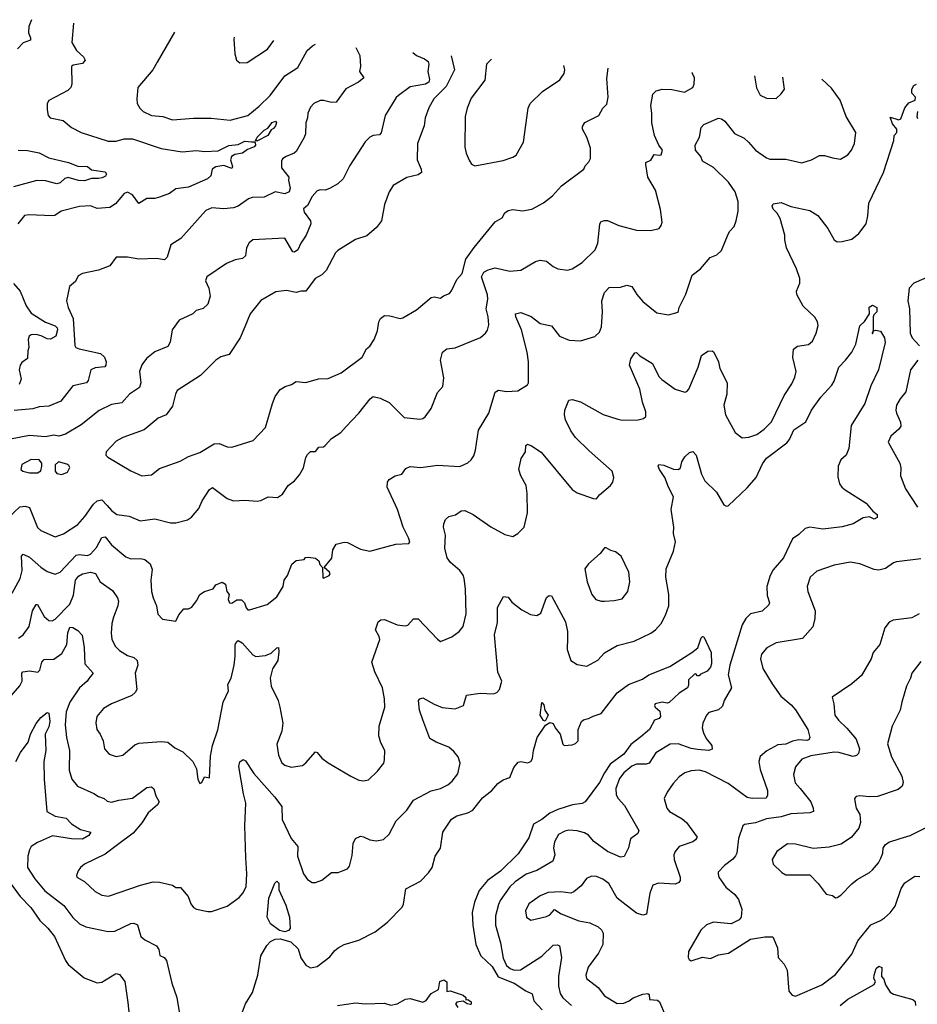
# Model space of a CAD drawing. Extents: x 1245432 to 1420865, y 606325 to 671314.
# Tile 192 of 256: x 1342193 to 1347784, y 658503 to 664637. Entities that reach past the tile are written whole.
import ezdxf

# ---------------------------------------------------------------- set-up
doc = ezdxf.new("R2010")
doc.units = 0

msp = doc.modelspace()

# ---------------------------------------------------------------- linework, layer by layer
at = {"layer": '0CON20XD'}
for points in [[(1342265.9, 664637.1), (1342250, 664595), (1342248.2, 664555), (1342260.8, 664525), (1342259.7, 664510.3), (1342215, 664493.5), (1342180.6, 664455)], [(1342528.5, 664614.5), (1342517.5, 664495), (1342546.4, 664445), (1342590, 664405), (1342601.2, 664385), (1342583.8, 664365), (1342526.1, 664353.9), (1342516.7, 664345), (1342518, 664235), (1342511.2, 664215), (1342492.5, 664195), (1342375, 664133.8), (1342364.2, 664115), (1342363.8, 664075), (1342371.2, 664041.2), (1342383.3, 664025), (1342465, 664009.2), (1342515, 663965.8), (1342576.2, 663935), (1342745, 663880), (1342795, 663880.9), (1342845, 663894.6), (1342895, 663895.7), (1343075, 663834), (1343204.6, 663814.6), (1343295, 663821.2), (1343345, 663816), (1343429, 663821), (1343495, 663853.5), (1343555, 663859.4), (1343595, 663881.3), (1343636.3, 663876.4), (1343656, 663876), (1343660, 663870), (1343661.4, 663855), (1343654.5, 663845), (1343612.4, 663827.6), (1343581.1, 663805), (1343533.1, 663796.9), (1343511.9, 663785), (1343505.7, 663765), (1343518.3, 663721.7), (1343515, 663710), (1343465, 663728.9), (1343415, 663720), (1343392.9, 663705), (1343384, 663665), (1343363.3, 663645), (1343245, 663592.8), (1343166.7, 663583.3), (1343125.7, 663555), (1343065, 663530.9), (1343035, 663523.6), (1342985, 663523.5), (1342935, 663492.9), (1342896.9, 663545), (1342865, 663562.5), (1342845, 663554.5), (1342790.5, 663489.5), (1342755, 663466.2), (1342675, 663460), (1342635, 663476.9), (1342565, 663473.3), (1342452.5, 663445), (1342412, 663418), (1342395.8, 663414.2), (1342251.1, 663421.1), (1342222.4, 663417.6), (1342181.2, 663365)], [(1343157.3, 664560.4), (1343048.5, 664371.5), (1343022, 664325), (1342928.6, 664215), (1342922.5, 664145), (1342925.9, 664115.9), (1342942, 664085), (1342962, 664065), (1343015, 664040.6), (1343085, 664033.3), (1343145, 664013.5), (1343275, 664023.3), (1343385, 664023.8), (1343505, 664011.9), (1343615, 664040), (1343685, 664099.2), (1343752.5, 664165), (1343845, 664286.7), (1343925, 664339.2), (1343983.3, 664445), (1344016.4, 664473.6), (1344036.1, 664484.7)], [(1343528.1, 664528.5), (1343526.9, 664515), (1343534.1, 664424.1), (1343543.8, 664385), (1343565, 664368.8), (1343610.3, 664369.7), (1343736.3, 664453.7), (1343775.6, 664507.1)], [(1344642.4, 664432.5), (1344664.7, 664414.7), (1344715, 664393.1), (1344736.6, 664376.6), (1344740.6, 664360.6), (1344736.2, 664315), (1344745.9, 664264.1), (1344741.2, 664248.8), (1344720, 664235), (1344625, 664217.9), (1344552, 664165), (1344537.6, 664152.4), (1344470.2, 664039.8), (1344445, 663932.5), (1344435, 663920), (1344395, 663915.8), (1344375, 663905.8), (1344345, 663876), (1344250.3, 663729.7), (1344207.5, 663645), (1344175.4, 663614.6), (1344123.6, 663586.4), (1344095, 663575.7), (1344065, 663576.9), (1344045, 663570.6), (1344014.7, 663535.3), (1343985, 663480), (1343961.7, 663458.3), (1343965, 663438.8), (1344004.4, 663385), (1344005.6, 663365.6), (1343976.9, 663295), (1343943.6, 663245), (1343925, 663202.9), (1343905, 663188.6), (1343895, 663191.4), (1343845, 663276), (1343645, 663265.7), (1343622.2, 663247.8), (1343606, 663215), (1343600, 663165), (1343581.2, 663148.8), (1343535, 663140.8), (1343482.3, 663117.7), (1343358.8, 663035), (1343350.7, 663010.7), (1343371.2, 662965), (1343380, 662915), (1343364.2, 662865), (1343335, 662838.6), (1343292.5, 662825), (1343272.5, 662805), (1343187.5, 662765), (1343143.8, 662705), (1343131.2, 662628.8), (1343115, 662601.2), (1343035, 662567.5), (1342983.2, 662526.8), (1342955, 662486.7), (1342938.6, 662445), (1342947.8, 662375), (1342938.6, 662345), (1342878.1, 662305), (1342828.9, 662251.1), (1342765, 662240), (1342687.9, 662202.1), (1342577, 662113), (1342479.2, 662055), (1342436.7, 662043.3), (1342405, 662047.7), (1342355, 662038.2), (1342255, 662046.2), (1342135.4, 662024.6)], [(1344286.7, 664463.1), (1344312.5, 664415), (1344316.1, 664346.1), (1344308.6, 664315), (1344336.2, 664275), (1344303, 664247), (1344223.6, 664206.4), (1344165, 664124.3), (1344135, 664121.5), (1344085, 664134.6), (1344065, 664133.6), (1344025, 664115.6), (1344005, 664092.5), (1343986.9, 664055), (1343985.5, 664025), (1343975.5, 663995), (1343973.1, 663925), (1343965, 663904), (1343915, 663816.7), (1343902.5, 663805), (1343852.5, 663785), (1343830, 663770), (1343823.9, 663756.1), (1343823.8, 663715), (1343870, 663655), (1343867.5, 663635), (1343877.3, 663587.3), (1343872.5, 663565), (1343845, 663551.2), (1343785, 663564), (1343715, 663531.8), (1343641.1, 663528.9), (1343618.9, 663521.1), (1343555, 663475.6), (1343525, 663465.5), (1343465, 663457.9), (1343390, 663465), (1343352.4, 663447.6), (1343197, 663273), (1343135.4, 663234.6), (1343111.7, 663158.3), (1343095, 663140), (1343045, 663150), (1342935, 663146), (1342865, 663157.5), (1342795, 663157.5), (1342755, 663104), (1342685, 663075.8), (1342585, 663056), (1342558.3, 663041.7), (1342541.2, 663005), (1342504.5, 662975.5), (1342484.4, 662885), (1342494.6, 662845), (1342526.6, 662775), (1342536.9, 662606.9), (1342543.3, 662595), (1342564.1, 662585.9), (1342697.5, 662557.5), (1342722, 662535), (1342731.4, 662505), (1342730.8, 662485), (1342723.3, 662475), (1342662.6, 662467.4), (1342635.8, 662455), (1342620.5, 662389.5), (1342608.8, 662375), (1342525, 662355.8), (1342449.5, 662260.5), (1342375, 662229.5), (1342315, 662224.4), (1342275, 662212.7), (1342158.1, 662201.9)], [(1344880.5, 664412), (1344900.9, 664325), (1344848.8, 664221.2), (1344773.6, 664145), (1344741.9, 664088.1), (1344718.8, 664025), (1344711.8, 663975), (1344670.6, 663865), (1344669.6, 663765), (1344694.4, 663705), (1344695.6, 663685), (1344675, 663670.5), (1344605, 663654.4), (1344519.4, 663605), (1344494.4, 663565), (1344464.4, 663485), (1344446.6, 663383.4), (1344415, 663342), (1344355, 663290), (1344285, 663267.1), (1344175, 663200), (1344161.2, 663185), (1344102.9, 663075), (1344075, 663048.1), (1344034.4, 663025), (1343975, 662945.8), (1343945, 662946), (1343915, 662937.1), (1343855, 662949.1), (1343788.3, 662941.7), (1343695, 662888.6), (1343628.6, 662805), (1343595.8, 662724.2), (1343565.6, 662655), (1343497.9, 662552.1), (1343445, 662535.8), (1343415, 662516), (1343320.3, 662419.7), (1343175, 662326), (1343164.3, 662305), (1343145, 662228.8), (1343105, 662176.2), (1343055.6, 662154.4), (1342968, 662082), (1342835.7, 662034.3), (1342795, 662012), (1342731.2, 661945), (1342730, 661925), (1342741.7, 661911.7), (1342885, 661826), (1342955, 661796), (1343015, 661802.5), (1343065, 661841.2), (1343193.8, 661886.2), (1343245, 661916.2), (1343315, 661940), (1343405, 661993.8), (1343435, 661997.5), (1343485, 661976.2), (1343515, 661973.8), (1343646.7, 662015), (1343725, 662096.7), (1343766.9, 662245), (1343785, 662288.8), (1343815, 662332.5), (1343847.4, 662352.6), (1343886.7, 662363.3), (1343915, 662382.5), (1343975, 662377.5), (1344055, 662400), (1344115, 662401.4), (1344195, 662436), (1344325.3, 662534.7), (1344353.7, 662586.3), (1344375, 662604), (1344400, 662645), (1344420.7, 662699.3), (1344429.4, 662755), (1344440, 662775), (1344465, 662794.2), (1344498.3, 662791.7), (1344563.9, 662776.1), (1344580.5, 662779.5), (1344665, 662830), (1344755, 662906), (1344775, 662910), (1344815, 662901.2), (1344833.3, 662916.7), (1344869.6, 662930.4), (1344885, 662951.2), (1344915, 663018), (1344948.6, 663055), (1344972.4, 663145), (1345023.2, 663216.8), (1345155, 663378.5), (1345197.3, 663402.7), (1345215, 663434), (1345235, 663448.6), (1345265, 663455.6), (1345325, 663445.5), (1345383.3, 663456.7), (1345455, 663497.1), (1345511.2, 663538.8), (1345567, 663603), (1345706.2, 663705), (1345715, 663726.7), (1345738.6, 663751.4), (1345748.6, 663771.4), (1345747.6, 663837.6), (1345725.7, 663905), (1345698, 663955), (1345697.7, 663972.3), (1345713.4, 663996.6), (1345800.2, 664039.8), (1345824.2, 664085), (1345849.8, 664110.2), (1345858.9, 664155), (1345849.3, 664270.7), (1345858.3, 664335.3)], [(1345131.6, 664390.4), (1345100.3, 664359.7), (1345089.4, 664260.6), (1345005, 664148.8), (1344980, 664085), (1344968.6, 664035), (1344966.4, 663843.6), (1344973.8, 663805), (1344991.7, 663761.7), (1345007, 663737), (1345027, 663727), (1345205, 663759.2), (1345265, 663780), (1345285, 663793.8), (1345330, 663875), (1345360.9, 664085), (1345372.2, 664115), (1345449.5, 664190.5), (1345558.3, 664261.7), (1345585, 664302.5), (1345588.6, 664325), (1345583.2, 664351.5)], [(1342087.8, 661502.2), (1342195, 661601.5), (1342227, 661607), (1342255, 661598.1), (1342305, 661472.5), (1342325, 661455.7), (1342415, 661415.7), (1342466.9, 661433.1), (1342555, 661491.4), (1342598.7, 661541.3), (1342652.2, 661617.8), (1342675, 661638.9), (1342705, 661645.4), (1342738.8, 661611.2), (1342765, 661578.9), (1342798.8, 661555), (1342875, 661544.4), (1342944.3, 661515.7), (1343035, 661528.1), (1343133.4, 661503.4), (1343165, 661502.9), (1343238.8, 661521.2), (1343262.7, 661537.3), (1343308.9, 661591.1), (1343330.7, 661639.3), (1343375, 661710), (1343393.3, 661723.3), (1343485, 661654.2), (1343525, 661640), (1343595, 661644), (1343671.7, 661638.3), (1343695, 661642), (1343740, 661665), (1343798.8, 661661.2), (1343829.7, 661680.3), (1343865.8, 661734.2), (1343905, 661763.3), (1343935, 661801.2), (1343961.2, 661845), (1343975, 661910), (1343985, 661927.5), (1344005, 661947.5), (1344035, 661947.5), (1344056.4, 661973.6), (1344085, 661976.7), (1344095, 661983.3), (1344135, 662027.5), (1344192.5, 662065), (1344227.3, 662102.7), (1344305.7, 662185), (1344375.8, 662275), (1344395, 662290), (1344438.8, 662278.8), (1344495, 662251.2), (1344588.3, 662158.3), (1344685, 662149.2), (1344705, 662152.9), (1344717.6, 662162.4), (1344755.6, 662214.4), (1344795.6, 662314.4), (1344828.3, 662351.7), (1344834, 662405), (1344813.1, 662515), (1344827.5, 662565), (1344853.6, 662586.4), (1344906.4, 662593.6), (1345062.7, 662657.3), (1345095, 662683.3), (1345107.3, 662702.7), (1345115.8, 662735), (1345111.4, 662785), (1345098.9, 662835), (1345108.2, 662895), (1345106.3, 662923.7), (1345068.9, 663035), (1345084.2, 663065), (1345110.8, 663079.2), (1345155, 663090.6), (1345245, 663070), (1345315, 663075.7), (1345405, 663131.4), (1345435, 663139.2), (1345475, 663132.5), (1345515, 663100), (1345545.8, 663085.8), (1345605, 663076), (1345635, 663084), (1345696.4, 663123.6), (1345777.2, 663202.8), (1345794.4, 663245), (1345805.9, 663364.1), (1345812.9, 663377.1), (1345833.2, 663386.8), (1345855, 663386.9), (1345925.5, 663355.5), (1346035, 663325.8), (1346125, 663324.2), (1346175, 663336.2), (1346188.8, 663355), (1346194, 663375), (1346184.2, 663455), (1346154, 663575), (1346106.1, 663656.1), (1346092.5, 663735), (1346093.6, 663746.4), (1346125, 663762.5), (1346145, 663796.7), (1346175, 663793.3), (1346187.5, 663795), (1346196, 663825), (1346174.5, 663854.5), (1346147.5, 663915), (1346130, 663995), (1346130.8, 664055), (1346123.2, 664103.2), (1346137.4, 664172.6), (1346156.5, 664193.5), (1346195, 664203.3), (1346255, 664202.2), (1346334.2, 664185.8), (1346385, 664214.2), (1346394.4, 664235.6), (1346395.5, 664275), (1346382.2, 664305), (1346379.5, 664308.1)], [(1346768.9, 664287.8), (1346781.7, 664211.7), (1346805, 664167.5), (1346845, 664148.8), (1346905, 664146.7), (1346936.7, 664175), (1346956.7, 664205), (1346952.5, 664232.5), (1346946.2, 664278.6)], [(1342147.1, 661065), (1342196.4, 661155), (1342208.2, 661205), (1342203.9, 661295), (1342215, 661307.1), (1342255, 661289.2), (1342325, 661225.5), (1342365, 661200), (1342415, 661181.9), (1342445.3, 661194.7), (1342545, 661300.4), (1342564.7, 661305.3), (1342615, 661299.6), (1342635, 661306.9), (1342671.5, 661348.5), (1342705, 661411.4), (1342725, 661415.6), (1342765, 661364.5), (1342855, 661290), (1342885, 661278.1), (1342945, 661280), (1342972.5, 661275), (1343005, 661246), (1343018.8, 661211.2), (1343009.2, 661145), (1343014.2, 661075), (1343024, 661035), (1343046.1, 660986.1), (1343054.1, 660934.1), (1343083, 660903), (1343165, 660890), (1343185, 660930), (1343215, 660967.5), (1343245, 660966.7), (1343265, 660976.7), (1343295, 661016.2), (1343314.5, 661055.5), (1343345, 661075.6), (1343398.3, 661091.7), (1343415, 661116.2), (1343455, 661132.5), (1343475, 661120), (1343482.5, 661075), (1343497.5, 661055), (1343492, 661025), (1343500, 661005), (1343515, 661001.2), (1343545, 661023.3), (1343575, 661022), (1343594.2, 661005), (1343603.8, 660973.8), (1343615, 660960.8), (1343625, 660960), (1343735, 660993.1), (1343795, 661042), (1343833.6, 661106.4), (1343840.8, 661145), (1343861.4, 661175), (1343888, 661245), (1343915, 661268.8), (1343965, 661273.3), (1343973.9, 661286.1), (1343990.5, 661289.5), (1344035, 661283.3), (1344055.8, 661265.8), (1344063, 661243), (1344080, 661225), (1344080.7, 661160.7), (1344085, 661157.5), (1344120, 661175), (1344127.5, 661185), (1344122.5, 661195), (1344090, 661225), (1344137.7, 661282.3), (1344143.8, 661335), (1344165, 661370), (1344215, 661381.2), (1344235, 661380), (1344315, 661338.8), (1344375, 661326.7), (1344535, 661368.8), (1344616.4, 661373.6), (1344622.5, 661385), (1344615, 661410), (1344581.2, 661475), (1344546.2, 661586.2), (1344482, 661725), (1344484.2, 661755), (1344495, 661773.3), (1344532.5, 661795), (1344574.1, 661805.9), (1344599.1, 661840.9), (1344625, 661853.3), (1344692.1, 661847.9), (1344795, 661861.9), (1344935, 661854.3), (1344984.4, 661875.6), (1345004.2, 661895), (1345020.7, 661919.3), (1345032.2, 661955), (1345051.2, 662078.8), (1345115, 662186.7), (1345154.2, 662315.8), (1345175, 662328.8), (1345225, 662320), (1345295, 662324), (1345355, 662362.5), (1345362.9, 662375), (1345361.6, 662505), (1345354.1, 662565), (1345318.9, 662705), (1345282.7, 662785), (1345281.2, 662805), (1345315, 662812.5), (1345378, 662788), (1345405, 662768), (1345435, 662744.4), (1345505, 662730), (1345555, 662666.2), (1345615, 662640), (1345685, 662636.2), (1345775, 662663.8), (1345805, 662690), (1345816.7, 662723.3), (1345822.7, 662817.3), (1345819.6, 662885), (1345835, 662937.8), (1345865, 662969.4), (1345935, 662971.2), (1345975, 662982.5), (1346006.7, 662975), (1346036.2, 662925), (1346075, 662881.2), (1346161.7, 662811.7), (1346235, 662798), (1346295, 662814), (1346300.6, 662845), (1346342.6, 662927.4), (1346380.8, 663045), (1346434.3, 663085.7), (1346492.5, 663155), (1346535, 663172.5), (1346565, 663200), (1346605, 663300), (1346615, 663320), (1346642.3, 663347.7), (1346656.2, 663385), (1346668, 663445), (1346667.8, 663505), (1346649.6, 663565), (1346608.2, 663625), (1346515, 663715.5), (1346446, 663755), (1346435.4, 663785.4), (1346402.2, 663825), (1346400, 663855), (1346426.2, 663905), (1346437.5, 663965), (1346455, 663984.4), (1346545, 664022.9), (1346565, 664020), (1346585.6, 664005), (1346645, 663927.5), (1346705, 663898.8), (1346732.7, 663875), (1346775, 663823.3), (1346845, 663775.8), (1346865, 663768.6), (1346965, 663767.8), (1347064.2, 663745.8), (1347125, 663764), (1347175, 663791.9), (1347205, 663790.5), (1347255, 663776.7), (1347305, 663768.9), (1347351.4, 663795), (1347374.3, 663825), (1347392.5, 663865), (1347401.2, 663935), (1347340.8, 664035), (1347302.2, 664135), (1347250.2, 664210.2), (1347189.9, 664265.9)], [(1342185, 660784.5), (1342215, 660804.4), (1342253.1, 660856.9), (1342273.4, 660955), (1342295, 660994), (1342305, 660993.8), (1342345, 660918.1), (1342374, 660895), (1342395, 660891.1), (1342415, 660901.5), (1342505, 660996.2), (1342528.2, 661051.8), (1342541.8, 661145), (1342559.6, 661170.4), (1342585, 661185.2), (1342635, 661195.8), (1342665, 661186.7), (1342695, 661134.2), (1342771.5, 661081.5), (1342802.1, 661035), (1342807.9, 661015), (1342805.3, 660984.7), (1342777.1, 660915), (1342768.2, 660875), (1342763.5, 660815), (1342767.9, 660777.9), (1342787.1, 660735), (1342815, 660707.1), (1342865, 660675.7), (1342905, 660662.5), (1342925.8, 660645), (1342928.6, 660615), (1342912.9, 660565), (1342921.9, 660465), (1342912.5, 660445), (1342892.4, 660427.6), (1342765, 660374.4), (1342716, 660345), (1342674.3, 660295), (1342667.3, 660257.3), (1342672.9, 660215), (1342695, 660186.2), (1342714.2, 660145), (1342720.6, 660095), (1342751.3, 660061.3), (1342795, 660045.7), (1342835, 660054.2), (1342910.7, 660119.3), (1342935, 660130.6), (1343075, 660140), (1343115.7, 660135.7), (1343159.8, 660099.8), (1343210, 660075), (1343272.5, 660015), (1343295, 659970), (1343302, 659905), (1343315, 659877.5), (1343326.7, 659885), (1343345, 659920), (1343376.4, 659913.6), (1343381.3, 660048.7), (1343393.3, 660115), (1343427, 660213), (1343461.4, 660385), (1343492.9, 660455), (1343490, 660495), (1343509.5, 660535), (1343528.5, 660615), (1343535, 660672.5), (1343536.3, 660745), (1343545, 660763.3), (1343555, 660769.7), (1343579.6, 660755), (1343645, 660680), (1343665, 660669.5), (1343725, 660675.5), (1343758.8, 660691.2), (1343795, 660723.3), (1343805.9, 660725.9), (1343808.1, 660698.1), (1343800, 660645), (1343767.7, 660592.3), (1343753.4, 660535), (1343760, 660485), (1343802.3, 660395), (1343813.8, 660355), (1343831.5, 660255), (1343826.9, 660205), (1343795.7, 660124.3), (1343804.5, 660054.5), (1343825, 660006.2), (1343845, 659992.5), (1343885, 659980), (1343955, 659991.2), (1343975, 660006.7), (1344035, 660076.7), (1344045, 660072.5), (1344075.5, 660035.5), (1344115, 660008), (1344255, 659924), (1344305, 659900), (1344335, 659896), (1344365, 659902), (1344421.2, 659955), (1344461.2, 660005), (1344466.2, 660025), (1344467.5, 660085), (1344442.4, 660132.4), (1344430, 660175), (1344432, 660235), (1344467.5, 660355), (1344464.4, 660405), (1344453.5, 660475), (1344404.6, 660575), (1344385.8, 660635), (1344436.1, 660775), (1344432.5, 660795), (1344409.2, 660835), (1344426.7, 660885), (1344442.7, 660897.3), (1344465, 660900.8), (1344543.6, 660866.4), (1344595, 660860), (1344610, 660865), (1344645, 660903.8), (1344675, 660903.8), (1344795, 660778), (1344815, 660764), (1344885, 660791.2), (1344930, 660825), (1344954.3, 660855.7), (1344973.3, 660935), (1344968.8, 661091.2), (1344960.7, 661155), (1344955, 661175.6), (1344935.4, 661205), (1344876.8, 661255), (1344854.7, 661285), (1344840.4, 661345), (1344846.1, 661426.1), (1344833.1, 661475), (1344834.2, 661495.8), (1344845.9, 661524.1), (1344865, 661541.2), (1344906.9, 661553.1), (1344942.7, 661577.3), (1344965, 661579.2), (1345018, 661555), (1345127.3, 661477.3), (1345215, 661428.8), (1345265, 661416.7), (1345296.7, 661435), (1345335.7, 661475), (1345356.5, 661565), (1345354.5, 661685), (1345347.8, 661735), (1345314.3, 661795), (1345302.9, 661835), (1345316.8, 661903.2), (1345342.5, 661945), (1345346.2, 661985), (1345355, 661992), (1345381.3, 661981.3), (1345442, 661942), (1345635, 661710), (1345665, 661690), (1345765, 661653.3), (1345785, 661652.5), (1345803.6, 661676.4), (1345873.3, 661735), (1345886.7, 661755), (1345893.3, 661785), (1345883.9, 661823.9), (1345740.4, 661950.4), (1345655.5, 662035), (1345625, 662075.8), (1345592.2, 662145), (1345585.6, 662175), (1345589.2, 662205), (1345613.8, 662266.2), (1345635, 662270), (1345685, 662256.2), (1345826.4, 662176.4), (1345918.9, 662148.9), (1345945, 662142.9), (1346045, 662144), (1346077.7, 662152.3), (1346093.3, 662165), (1346092.5, 662195), (1346072.7, 662255), (1346056.1, 662335), (1345990.7, 662485), (1346000, 662525), (1346025, 662561.2), (1346035, 662563.3), (1346055, 662543.3), (1346133.8, 662495), (1346173.2, 662413.2), (1346192.5, 662395), (1346275, 662334.5), (1346335, 662317.1), (1346348.5, 662321.5), (1346360, 662335), (1346418.2, 662471.8), (1346438.8, 662545), (1346478.3, 662571.7), (1346505, 662573.8), (1346516, 662565), (1346545.7, 662505), (1346554.4, 662465), (1346600, 662375), (1346598.1, 662305), (1346579.2, 662235), (1346588, 662175), (1346650, 662065), (1346692.7, 662032.7), (1346735, 662035.7), (1346785, 662051.9), (1346829.2, 662085), (1346875, 662131.2), (1346954.4, 662295), (1347002.4, 662367.6), (1347020.9, 662409.1), (1347028.6, 662445), (1347008.3, 662531.7), (1347012, 662585), (1347037.7, 662602.3), (1347106.8, 662613.2), (1347130, 662635), (1347153.8, 662685), (1347167.1, 662732.9), (1347162.5, 662755), (1347145, 662784), (1347073.3, 662853.3), (1347034.2, 662925), (1347031.2, 662945), (1347051.2, 662995), (1347052.5, 663025), (1347031.1, 663085), (1346969.5, 663215), (1346958.6, 663265), (1346959.4, 663295), (1346929.4, 663399.4), (1346911.3, 663431.3), (1346885, 663457.5), (1346878.9, 663475), (1346885, 663490), (1346935, 663497.5), (1346995, 663474.2), (1347115, 663447.5), (1347165, 663416.7), (1347226.6, 663336.6), (1347265, 663266), (1347283.8, 663253.8), (1347315, 663254.4), (1347375, 663269.4), (1347420, 663305), (1347464.4, 663365.6), (1347475.8, 663415), (1347480.8, 663495), (1347573.8, 663685), (1347637.5, 663885), (1347638.8, 663915), (1347656.7, 663935), (1347656, 663955), (1347628.1, 663988.1), (1347615, 664030), (1347649.2, 664019.1), (1347666.1, 664013.9), (1347681.1, 664018.9), (1347705, 664087.5), (1347730, 664120), (1347770, 664135), (1347773.3, 664155), (1347750.2, 664180.2), (1347749.3, 664205), (1347762.9, 664227.1), (1347778.5, 664235.2)], [(1347785.6, 664065), (1347780, 664035), (1347785, 664021.2)], [(1343675, 663882.8), (1343662.9, 663882.9), (1343672.9, 663905), (1343715, 663948.8), (1343738.8, 663961.2), (1343765, 663996.6), (1343787.5, 664005), (1343792.5, 663995), (1343787.3, 663975), (1343775, 663958.6), (1343758.6, 663951.4), (1343738.9, 663915), (1343675, 663882.8)], [(1342183.8, 663825), (1342242, 663822), (1342315, 663807.5), (1342375, 663775.8), (1342497.8, 663747.8), (1342555, 663723.6), (1342615, 663722.9), (1342641.4, 663701.4), (1342725, 663688.8), (1342734, 663675), (1342727.4, 663662.6), (1342707.2, 663652.8), (1342685, 663647.3), (1342641.4, 663648.6), (1342597.2, 663632.8), (1342558.8, 663635), (1342495, 663653.2), (1342475, 663647.1), (1342445, 663620.8), (1342425, 663613.8), (1342355, 663632.8), (1342300, 663635), (1342155, 663596)], [(1347935, 663070), (1347762.9, 662995), (1347733.6, 662965), (1347723.6, 662885), (1347735.4, 662835), (1347739.4, 662685), (1347750.8, 662655), (1347797.1, 662605)], [(1342153.8, 662993.8), (1342196.3, 662946.3), (1342233.8, 662855), (1342265, 662808.5), (1342355, 662752.9), (1342415, 662729.4), (1342426.8, 662716.8), (1342428.5, 662705), (1342418.5, 662665), (1342385, 662646.4), (1342365, 662648.5), (1342328, 662668), (1342295.3, 662675.3), (1342265, 662673.8), (1342251.8, 662665), (1342245.4, 662645), (1342251.2, 662595), (1342243.8, 662575), (1342243, 662527), (1342207.7, 662502.3), (1342196.2, 662483.8), (1342190.5, 662455), (1342201.7, 662398.3), (1342189.2, 662365)], [(1342141.2, 660425), (1342195, 660486), (1342207.8, 660515), (1342207.5, 660565), (1342213.8, 660575), (1342255, 660580.9), (1342307.2, 660572.8), (1342318.9, 660585), (1342330.6, 660635), (1342345, 660652), (1342405, 660653.8), (1342455, 660688.7), (1342487.2, 660745), (1342493.1, 660816.9), (1342505, 660852.5), (1342525, 660850), (1342555, 660831.2), (1342583.4, 660803.4), (1342595.8, 660725.8), (1342599.2, 660625), (1342650, 660565), (1342625.6, 660535), (1342614.2, 660515), (1342565, 660474.2), (1342505, 660384.3), (1342483.8, 660325), (1342477.5, 660245), (1342485.5, 660165), (1342503.5, 660085), (1342501.5, 659961.5), (1342518.6, 659905), (1342552.7, 659862.7), (1342655, 659816.2), (1342685, 659796.5), (1342720, 659785), (1342738.8, 659768.8), (1342765, 659761.2), (1342810, 659775), (1342895, 659788), (1342985, 659852.9), (1343015, 659858), (1343028, 659845), (1343040.9, 659800.9), (1343061.2, 659765), (1343052, 659745), (1342993.1, 659695), (1342956.5, 659635), (1342900.5, 659569.5), (1342803.3, 659496.7), (1342725, 659438.9), (1342596.2, 659375), (1342571.2, 659355), (1342558, 659335), (1342546.7, 659305), (1342550, 659295), (1342597, 659267), (1342663.8, 659205), (1342705, 659182), (1342746.4, 659176.4), (1342945, 659245.5), (1343023.7, 659266.3), (1343064.5, 659264.5), (1343145, 659245.8), (1343165, 659231.2), (1343195, 659230), (1343242, 659175), (1343258.3, 659128.3), (1343275.6, 659105.6), (1343295, 659094.5), (1343365, 659080), (1343388.2, 659081.8), (1343485.8, 659114.2), (1343561.1, 659168.9), (1343582.9, 659195), (1343603.1, 659235), (1343608.5, 659315), (1343602.7, 659415), (1343595.6, 659615), (1343601.8, 659755), (1343586.2, 659815), (1343558.1, 659985), (1343565, 660013.3), (1343585, 660027.5), (1343600.3, 660020.3), (1343651.5, 659941.5), (1343780.9, 659795), (1343825, 659735.8), (1343827.3, 659655), (1343884.5, 659535), (1343925.8, 659485), (1343924.5, 659425), (1343960.8, 659315), (1343985, 659281.2), (1344015, 659261.2), (1344035, 659261.2), (1344075, 659276), (1344135, 659324), (1344175.9, 659324.1), (1344197.7, 659332.3), (1344235, 659347.5), (1344247.3, 659362.7), (1344265, 659430), (1344270, 659505), (1344284, 659536), (1344315, 659549.4), (1344335, 659546.7), (1344375, 659528.1), (1344415, 659521.4), (1344459.7, 659530.3), (1344495, 659563.3), (1344538.8, 659645), (1344605, 659712), (1344645.4, 659774.6), (1344755, 659833.1), (1344815, 659848.2), (1344860.2, 659869.8), (1344887.4, 659892.6), (1344921.2, 659938.8), (1344937.5, 660005), (1344924.3, 660045), (1344897.9, 660077.9), (1344865, 660104.4), (1344786.2, 660135), (1344747.9, 660157.9), (1344703.5, 660275), (1344683.3, 660335), (1344676.2, 660395), (1344685, 660406.7), (1344705, 660412), (1344775, 660373.1), (1344825, 660352.5), (1344905.6, 660344.4), (1344957.5, 660365), (1344975, 660428), (1345060.9, 660440.9), (1345145, 660437.5), (1345165, 660446), (1345182, 660465), (1345196.9, 660515), (1345172, 660572), (1345149.6, 660805), (1345169.5, 660880.5), (1345170, 660975), (1345205.9, 661044.1), (1345235, 661038.9), (1345258.8, 661008.8), (1345320.6, 660960.6), (1345375, 660931.2), (1345415, 660924.5), (1345439.3, 660940.7), (1345475, 661037.5), (1345490.7, 661049.3), (1345505, 661046.7), (1345592.2, 660885), (1345606, 660825), (1345605.3, 660785), (1345603.3, 660713.3), (1345625.4, 660645.4), (1345665, 660620), (1345725, 660610), (1345793.6, 660646.4), (1345835, 660691.9), (1345915, 660738.6), (1346020, 660765), (1346124, 660815), (1346152.5, 660835), (1346188.6, 660875), (1346215, 660926.2), (1346235.5, 660985), (1346237.1, 661055), (1346216.6, 661163.4), (1346220.5, 661215), (1346265.5, 661325), (1346278.1, 661385), (1346265.8, 661435), (1346268.1, 661475), (1346251.5, 661585), (1346265.7, 661665), (1346234.6, 661724.6), (1346211.9, 661785), (1346177.5, 661835), (1346170, 661855), (1346173.8, 661865), (1346205, 661861.1), (1346265, 661836.2), (1346295.9, 661834.1), (1346308, 661845), (1346316.8, 661883.2), (1346335, 661913.3), (1346365, 661940), (1346385, 661947.5), (1346406.2, 661925), (1346440, 661805), (1346460, 661765), (1346532.6, 661692.6), (1346579.2, 661615), (1346595, 661605.7), (1346605, 661608.6), (1346725, 661720.4), (1346780.4, 661785), (1346820.1, 661869.9), (1346844.7, 661905), (1346970.1, 661999.9), (1346988.4, 662021.6), (1347015, 662081.8), (1347089.2, 662130.8), (1347124.5, 662205), (1347182.7, 662285), (1347250.7, 662359.3), (1347265.8, 662385), (1347295, 662472.5), (1347336.7, 662515), (1347375, 662566.7), (1347401.4, 662615), (1347425, 662730), (1347455, 662757.5), (1347486.2, 662805), (1347484.4, 662845.6), (1347505, 662859.1), (1347531.5, 662845), (1347532.2, 662817.8), (1347512.1, 662797.9), (1347507.8, 662785), (1347508.3, 662701.7), (1347502.5, 662685), (1347505, 662680), (1347511.7, 662698.3), (1347525, 662702.5), (1347555, 662697.5), (1347578.8, 662655), (1347583, 662627), (1347542.5, 662455), (1347493.8, 662356.2), (1347457.5, 662245), (1347370.7, 662109.3), (1347357.8, 661965), (1347340.8, 661925), (1347307.1, 661895), (1347291.4, 661855), (1347288.3, 661788.3), (1347300, 661745), (1347313.3, 661725), (1347335, 661708.8), (1347464.4, 661624.4), (1347505.6, 661575.6), (1347534, 661555), (1347534.2, 661535.8), (1347515, 661525.8), (1347485, 661538.8), (1347446.7, 661533.3), (1347385, 661496.2), (1347315, 661478.1), (1347195, 661463.5), (1347114.5, 661475.5), (1347085, 661467.1), (1347045, 661429.5), (1347006.4, 661403.6), (1346950.4, 661285), (1346885, 661210), (1346866.2, 661175), (1346846.2, 661105), (1346849.3, 661049.3), (1346862.5, 661005), (1346858.1, 660991.9), (1346817.9, 660952.1), (1346745.4, 660934.6), (1346715, 660905.6), (1346693, 660867), (1346615.3, 660615), (1346605.4, 660555), (1346625.7, 660475), (1346580, 660395), (1346570.6, 660359.4), (1346545, 660337.8), (1346485, 660320), (1346471.2, 660305), (1346447.1, 660255), (1346444.6, 660225), (1346452.9, 660195), (1346469.5, 660159.5), (1346504.3, 660115), (1346505, 660093.3), (1346485, 660084.3), (1346415, 660090), (1346375, 660096.8), (1346295, 660125.3), (1346245, 660122.5), (1346155, 660068.5), (1346114.6, 660005.4), (1346095, 659998.5), (1346035, 659999.2), (1346005, 659986), (1345956.1, 659945), (1345928.8, 659908.8), (1345906.4, 659846.4), (1345908.6, 659808.6), (1345921.4, 659785), (1345960.9, 659740.9), (1346050, 659585), (1346043.2, 659566.8), (1345997, 659533), (1345985, 659476.7), (1345957.1, 659422.9), (1345935, 659420.5), (1345855, 659454.6), (1345768, 659518), (1345735.9, 659555.9), (1345711.7, 659571.7), (1345665, 659584.3), (1345613.3, 659586.7), (1345588.5, 659581.5), (1345549.2, 659560.8), (1345524.3, 659515), (1345518.1, 659475), (1345525.5, 659434.5), (1345514.2, 659395), (1345413.1, 659336.9), (1345346.6, 659313.4), (1345278.5, 659265), (1345245.8, 659234.2), (1345185, 659148.9), (1345174.4, 659125), (1345157.1, 659055), (1345156.7, 658996.7), (1345187.6, 658885), (1345205, 658790), (1345224.5, 658745), (1345248.6, 658725), (1345273.8, 658715), (1345311.5, 658718.5), (1345445, 658802.1), (1345515, 658871.9), (1345542.9, 658872.9), (1345555, 658866.2), (1345567.9, 658795), (1345548.8, 658675), (1345549.4, 658615), (1345559.6, 658569.6), (1345575, 658543.1), (1345630, 658495)], [(1347787.5, 662515), (1347741.1, 662455), (1347712.1, 662317.9), (1347677.5, 662275), (1347654.3, 662235), (1347650.8, 662205), (1347654, 662185), (1347679.7, 662129.7), (1347682, 662105), (1347668, 662085), (1347618.1, 662041.9), (1347602.9, 662005), (1347674, 661875), (1347680, 661845), (1347678, 661795), (1347709.2, 661715), (1347785, 661600)], [(1342305, 661814.3), (1342325, 661826.7), (1342331.4, 661855), (1342330.8, 661875), (1342315, 661894), (1342265, 661896.5), (1342206.2, 661865), (1342201.2, 661835), (1342212.5, 661825), (1342255, 661814.4), (1342305, 661814.3)], [(1342455, 661804.5), (1342491.7, 661818.3), (1342506.4, 661846.4), (1342500, 661860), (1342487.7, 661867.7), (1342435, 661882.9), (1342415, 661863.8), (1342413.5, 661825), (1342425, 661810.6), (1342455, 661804.5)], [(1345815, 661013.8), (1345835, 661014.2), (1345895, 661018), (1345945, 661030), (1345980.8, 661075), (1345992.9, 661135), (1345987.5, 661195), (1345940, 661295), (1345905, 661322.5), (1345875, 661330), (1345845, 661347.5), (1345835, 661347.5), (1345809.5, 661310.5), (1345735, 661247.5), (1345713.3, 661215), (1345726.7, 661135), (1345756.7, 661055), (1345782.5, 661025), (1345815, 661013.8)], [(1347805, 661278.2), (1347655, 661259.1), (1347635, 661252.5), (1347585, 661217.5), (1347545, 661207.1), (1347515, 661211.4), (1347425, 661246.7), (1347365, 661257.5), (1347265, 661239.4), (1347158.3, 661201.7), (1347116.8, 661163.2), (1347097.5, 661105), (1347100.8, 661075), (1347147.8, 660955), (1347144.5, 660905.5), (1347132, 660855), (1347068.2, 660781.8), (1346904.5, 660755.5), (1346846.6, 660723.4), (1346814.2, 660685), (1346808, 660655), (1346822.5, 660595), (1346878.8, 660498.8), (1346933.3, 660423.3), (1346998.9, 660368.9), (1347025, 660337.1), (1347102.5, 660215), (1347114.2, 660165), (1347108.9, 660151.1), (1347095, 660145.6), (1347045, 660151.2), (1347007, 660143), (1346965, 660123.3), (1346915, 660120), (1346847, 660083), (1346804.2, 660045.8), (1346797.1, 660015), (1346804.3, 659965.7), (1346850, 659835), (1346850.8, 659805), (1346842.7, 659787.3), (1346755, 659785.4), (1346725, 659791.5), (1346605, 659878.5), (1346465, 659950.4), (1346425, 659961.8), (1346375, 659957.9), (1346335, 659944.4), (1346300.5, 659919.5), (1346262.3, 659877.7), (1346225.8, 659825), (1346208, 659785), (1346223.8, 659725), (1346240, 659705), (1346318.8, 659658.8), (1346346.3, 659636.3), (1346412.5, 659545), (1346402.8, 659527.2), (1346385.9, 659514.1), (1346300.8, 659485), (1346275.4, 659454.6), (1346268.1, 659435), (1346268.5, 659405), (1346305.7, 659295), (1346306, 659275), (1346298.3, 659261.7), (1346275, 659252.2), (1346172.4, 659257.6), (1346137.1, 659245), (1346117.3, 659195), (1346096, 659065), (1346075, 659058), (1346035, 659070.8), (1345915, 659164.4), (1345862.9, 659255), (1345825, 659282.2), (1345785, 659299.4), (1345755, 659300.8), (1345722.4, 659287.6), (1345689.6, 659240.4), (1345645, 659204.2), (1345625, 659195.8), (1345563, 659203), (1345485, 659199.2), (1345435, 659178.6), (1345365, 659128), (1345343.1, 659085), (1345348.8, 659045), (1345376.7, 659026.7), (1345475, 659049.4), (1345495, 659060.8), (1345525, 659093.8), (1345565, 659067.5), (1345675, 659022.2), (1345745, 659010.9), (1345795.9, 658985.9), (1345817, 658967), (1345827.5, 658945), (1345824.4, 658875), (1345798.1, 658821.9), (1345733.1, 658735), (1345718.6, 658685), (1345723.5, 658663.5), (1345795, 658606.9), (1345836, 658556), (1345915, 658508.6), (1345955, 658510.8), (1345990, 658525), (1346015, 658544), (1346073.3, 658565), (1346105, 658570), (1346113.3, 658563.3), (1346115, 658533.3), (1346165, 658527.8), (1346178.8, 658518.8), (1346212.5, 658435)], [(1347795, 660935.8), (1347748.9, 660911.1), (1347633.4, 660896.6), (1347607.3, 660882.7), (1347582.3, 660847.7), (1347551.2, 660745), (1347508.8, 660695), (1347495.5, 660654.5), (1347435, 660551.2), (1347375, 660500), (1347254.1, 660415.9), (1347264.4, 660375), (1347269.2, 660305), (1347292.3, 660272.3), (1347345, 660222.2), (1347402.2, 660155), (1347422.9, 660095), (1347418, 660065), (1347405, 660052.5), (1347383.1, 660046.9), (1347295, 660072.5), (1347265, 660074.7), (1347119.6, 660050.4), (1347065, 660030.6), (1347025, 659982), (1347011.8, 659935), (1347021.9, 659881.9), (1347055, 659847.1), (1347121.4, 659765), (1347135.6, 659725), (1347136.7, 659703.3), (1347113.8, 659696.2), (1346995, 659688.8), (1346935, 659671.7), (1346845, 659658.1), (1346775, 659633.5), (1346706.7, 659623.3), (1346697.5, 659615), (1346670.6, 659535), (1346658.9, 659445), (1346651.4, 659428.6), (1346633.8, 659406.2), (1346582.8, 659367.2), (1346544.2, 659325.8), (1346543.3, 659315), (1346546.7, 659295), (1346591.7, 659231.7), (1346646.3, 659186.3), (1346670.8, 659155), (1346691.4, 659095), (1346686, 659045), (1346675, 659030), (1346625, 659004.2), (1346515, 659014.2), (1346471.2, 658998.8), (1346436.2, 658965), (1346359.2, 658830.8), (1346356.7, 658795), (1346362, 658782), (1346374.3, 658774.3), (1346445, 658796), (1346495, 658787.5), (1346545, 658811.2), (1346607.7, 658822.3), (1346745, 658908.6), (1346833.9, 658923.9), (1346883.6, 658923.6), (1346912, 658855), (1346916, 658795), (1346955, 658753.8), (1346973.3, 658715), (1346984.2, 658584.2), (1347005, 658560), (1347025, 658553.8), (1347188.8, 658625), (1347275, 658687.5), (1347375.4, 658814.6), (1347412.5, 658897.5), (1347495, 658997.5), (1347555, 659024), (1347578.7, 659041.3), (1347615, 659072.5), (1347645, 659114.2), (1347683.6, 659225), (1347705, 659260), (1347768.1, 659301.9), (1347800, 659300)], [(1343580, 658455), (1343600, 658505), (1343643.9, 658576.1), (1343676.9, 658685), (1343695.6, 658805), (1343731.7, 658868.3), (1343756.2, 658893.8), (1343785, 658908.1), (1343815, 658911.7), (1343882.8, 658892.8), (1343928.1, 658848.1), (1343945, 658793.3), (1343975.8, 658745.8), (1344005, 658730), (1344045, 658738), (1344125, 658798.8), (1344155, 658837.5), (1344177.5, 658855), (1344214.4, 658875.6), (1344305, 658902), (1344406.2, 658955), (1344484.4, 659015), (1344575, 659108), (1344583, 659127), (1344598.1, 659221.9), (1344689.2, 659270.8), (1344739.1, 659320.9), (1344761.8, 659355), (1344781.1, 659425), (1344813.9, 659476.1), (1344828.9, 659575), (1344883.2, 659656.8), (1344915, 659677.8), (1344985, 659695.5), (1345015, 659711.9), (1345075, 659788.2), (1345133.1, 659835), (1345171.3, 659878.7), (1345205, 659902.2), (1345246.7, 659915), (1345271.7, 659978.3), (1345298.5, 660011.5), (1345315, 660015.6), (1345355, 660006.7), (1345375.8, 660015), (1345387.5, 660035), (1345393.1, 660085), (1345415.6, 660164.4), (1345468.8, 660241.2), (1345495, 660257.5), (1345515, 660252.5), (1345528, 660225), (1345559.4, 660185), (1345575, 660123.3), (1345585, 660116.2), (1345635, 660120), (1345655, 660128.2), (1345671.8, 660145), (1345672.2, 660215), (1345692.5, 660265), (1345705, 660275.8), (1345735, 660282.5), (1345765, 660298.1), (1345815, 660314), (1345915, 660442.9), (1345985, 660495.8), (1346071.7, 660528.3), (1346112.5, 660555), (1346242, 660608), (1346380, 660695), (1346416.4, 660723.6), (1346437.1, 660785), (1346445, 660794.2), (1346455, 660792.5), (1346500, 660695), (1346501.2, 660625), (1346495, 660602.5), (1346475, 660577.5), (1346431.7, 660558.3), (1346425, 660550), (1346415, 660550), (1346405, 660562.5), (1346395, 660560), (1346358.8, 660525), (1346359.5, 660490.5), (1346353.3, 660475), (1346299.5, 660440.5), (1346237.3, 660382.7), (1346225, 660378.8), (1346195, 660385.8), (1346151.2, 660375), (1346146, 660365), (1346150, 660355), (1346179.1, 660329.1), (1346184.4, 660295), (1346176.8, 660283.2), (1346147.3, 660272.7), (1346116, 660215), (1346060.8, 660169.2), (1345998.8, 660121.2), (1345955, 660061.5), (1345871.2, 659998.8), (1345835.2, 659944.8), (1345805, 659884.4), (1345715, 659764.3), (1345695.4, 659754.6), (1345635.3, 659744.7), (1345545, 659717.5), (1345495, 659692.7), (1345445, 659653.4), (1345393.5, 659625), (1345365, 659539.2), (1345298.8, 659441.2), (1345188.5, 659331.5), (1345107.3, 659275), (1345055, 659211.1), (1345025, 659138.9), (1345011.2, 659075), (1345015.5, 658995.5), (1345034.4, 658875), (1345065, 658804.2), (1345135, 658738.1), (1345173.1, 658673.1), (1345272.9, 658635), (1345345, 658587.3), (1345385, 658568.8), (1345394.5, 658525), (1345447.6, 658467.6)], [(1347805, 660638.8), (1347749.2, 660565), (1347741.9, 660535), (1347717.1, 660485), (1347686.5, 660385), (1347677.5, 660335), (1347626, 660235), (1347597.1, 660125), (1347622.9, 660045), (1347686.4, 659925), (1347695.5, 659885), (1347688.6, 659861.4), (1347665, 659840.6), (1347535, 659796.9), (1347485.6, 659794.4), (1347425, 659801.2), (1347403, 659797), (1347392.5, 659785), (1347398, 659745), (1347402.5, 659725), (1347425.6, 659685.6), (1347430.8, 659635), (1347419.7, 659600.3), (1347374.3, 659545), (1347308.6, 659501.4), (1347235, 659481.9), (1347135, 659472.5), (1347025, 659501.2), (1346975, 659502.5), (1346908.8, 659455), (1346878.8, 659405), (1346886.7, 659375), (1346940, 659325), (1346965, 659310), (1347115, 659308.8), (1347165.8, 659255.8), (1347215, 659188.8), (1347255, 659180), (1347275, 659166.7), (1347285, 659168.8), (1347307.6, 659182.4), (1347375, 659254), (1347408.7, 659281.3), (1347486.7, 659325), (1347505, 659341.2), (1347542, 659385), (1347556.8, 659413.2), (1347568.6, 659445), (1347570.8, 659475), (1347583, 659497), (1347607, 659513), (1347677.5, 659535), (1347738.8, 659555), (1347885, 659626.2)], [(1345465, 660267.5), (1345455, 660270), (1345434.4, 660305), (1345445, 660382.5), (1345458.1, 660368.1), (1345464.3, 660335), (1345484.4, 660305), (1345465, 660267.5)], [(1342169.6, 660015), (1342198.3, 660071.7), (1342246.4, 660135), (1342260, 660185), (1342296.9, 660253.1), (1342325, 660288.8), (1342365, 660320), (1342375.8, 660315.8), (1342381, 660265), (1342375, 660231.8), (1342352.8, 660185), (1342353.3, 660133.3), (1342356.5, 660083.5), (1342344.7, 660015), (1342346.7, 659905), (1342363.3, 659703.3), (1342415, 659675.5), (1342482.5, 659662.5), (1342515, 659626.7), (1342571.6, 659591.6), (1342636, 659575), (1342624.2, 659555), (1342585, 659532.2), (1342516.2, 659533.8), (1342398.5, 659551.5), (1342305, 659510.8), (1342265.7, 659485), (1342253.8, 659466.2), (1342243.5, 659425), (1342242.5, 659355), (1342287.5, 659285), (1342350.5, 659210.5), (1342467.6, 659117.6), (1342525, 659044.4), (1342565.6, 659005), (1342605, 658985.4), (1342745, 658956.7), (1342785, 658959.4), (1342885, 659007.1), (1342905, 659008), (1342927, 658997), (1342947.5, 658925), (1342972, 658905), (1343045, 658868.1), (1343060.8, 658845), (1343065.9, 658805.9), (1343094.1, 658794.1), (1343107.5, 658775), (1343140.5, 658635), (1343172.5, 658545), (1343185.6, 658455)], [(1342127.7, 659267.7), (1342195.4, 659175), (1342262.1, 659105), (1342319.6, 659025), (1342368.3, 658978.2), (1342410.4, 658925), (1342477.8, 658775), (1342495, 658750), (1342595, 658667.5), (1342675, 658636.2), (1342705, 658640.9), (1342785, 658691.1), (1342795, 658694.3), (1342815, 658688.6), (1342847.8, 658645), (1342866.7, 658515), (1342875.8, 658435)], [(1343845, 658954.8), (1343812.3, 658962.3), (1343755.6, 659005), (1343734.6, 659045.4), (1343745.8, 659164.2), (1343783, 659257), (1343795, 659269.4), (1343808.2, 659258.2), (1343808.1, 659215), (1343850.3, 659120.3), (1343873.9, 659046.1), (1343877.8, 658975), (1343868.1, 658961.9), (1343845, 658954.8)], [(1347303.5, 658495), (1347350, 658535), (1347514.4, 658625.6), (1347522.5, 658645), (1347513.6, 658663.6), (1347514.3, 658685), (1347527.6, 658725), (1347545, 658739.4), (1347562, 658732), (1347561.2, 658675), (1347575, 658660), (1347586.2, 658625), (1347615, 658578.8), (1347635, 658566.2), (1347755, 658533.3), (1347769.5, 658519.5), (1347772, 658495)], [(1344173.3, 658495), (1344285, 658512.5), (1344345, 658506), (1344465, 658510), (1344505, 658496.7), (1344545, 658506.7), (1344596.1, 658533.9), (1344625, 658538.8), (1344705, 658516.7), (1344725, 658527.5), (1344755, 658569.2), (1344802.5, 658595), (1344810, 658645), (1344835, 658654.6), (1344853.6, 658643.6), (1344853.6, 658583.6), (1344875, 658587.5), (1344955, 658560), (1344972.5, 658545), (1344971.7, 658531.7), (1344985, 658532.5), (1345005, 658517.5), (1345005.9, 658504.1), (1344998, 658502), (1344980, 658505), (1344955, 658522.5), (1344915, 658516.2), (1344907.5, 658505), (1344923, 658483)]]:
    msp.add_lwpolyline(points, dxfattribs=at)

doc.saveas('drawing.dxf')
